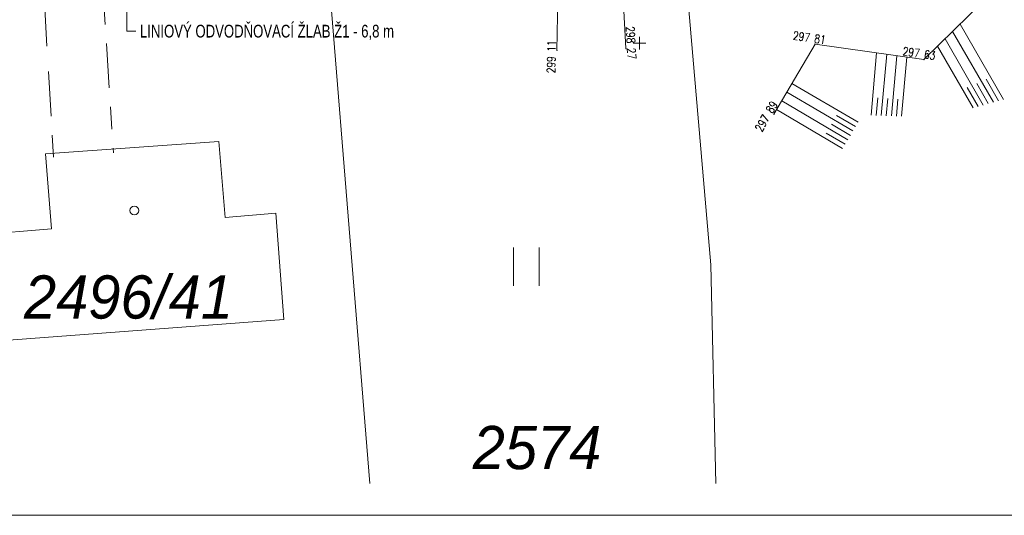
# Model space of a CAD drawing. Header units: metres. Extents: x -456831 to -456516, y -1111244 to -1111169.
# Tile 6 of 19: x -456774 to -456736, y -1111244 to -1111224. Entities that reach past the tile are written whole.
import ezdxf
from ezdxf.enums import TextEntityAlignment as Align

# ---------------------------------------------------------------- set-up
doc = ezdxf.new("R2010")
doc.units = ezdxf.units.M
doc.header["$MEASUREMENT"] = 0
doc.linetypes.add('6.1622', pattern=[40, 3.5, -3, 7, -3, 3.5, 3.5, -3, 7, -3, 3.5])
doc.linetypes.add('6.2322', pattern=[40, 3.5, -3, 7, -4, 6, -3, 7, -3, 3.5])
doc.layers.get('0').update_dxf_attribs({"lineweight": 13})
for name, color, linetype, lineweight in [('Hranice parcel', 9, 'Continuous', 13), ('IS_SMVAK_KANAL_SPL_TRASA', 32, '6.2322', 0), ('IS_SMVAK_VODA_TRASA', 5, '6.1622', 0), ('Parcelní čísla', 9, 'Continuous', 13), ('POPIS ZLABU', 1, 'Continuous', 13), ('RAMECEK', 7, 'Continuous', 0), ('SIT', 5, 'Continuous', 13), ('SKRYTE_BODY', 7, 'Continuous', 0), ('SRAFY', 7, 'Continuous', 0), ('TEREN', 7, 'Continuous', 13), ('VYSKY', 34, 'Continuous', 0), ('Značky budov', 9, 'Continuous', 13), ('Značky kultur', 9, 'Continuous', 13)]:
    doc.layers.add(name, color=color, linetype=linetype, lineweight=lineweight)
doc.styles.add('ROMANS', font='romans.shx')
doc.styles.add('Style-Arial', font='arial.ttf')
doc.styles.add('Style-cs_Italics', font='cs_Italics.shx')

# ---------------------------------------------------------------- blocks, each defined once
blk = doc.blocks.new('4.02')
at = {"layer": 'Značky budov', "ltscale": 0.25}
blk.add_circle((-0.0007, 0.0001), 0.0175, dxfattribs=at)
blk = doc.blocks.new('3.06')
at = {"layer": 'Značky kultur', "ltscale": 0.25}
for p, q in [((-0.0511, 0), (-0.0511, 0.15)), ((0.049, 0), (0.049, 0.15))]:
    blk.add_line(p, q, dxfattribs=at)
blk = doc.blocks.new('SIT')
at = {"color": 0, "linetype": 'ByBlock', "lineweight": -2}
for p, q in [((-1, 0), (1, 0)), ((0, 1), (0, -1))]:
    blk.add_line(p, q, dxfattribs=at)

msp = doc.modelspace()

# ---------------------------------------------------------------- linework, layer by layer
at = {"layer": 'Hranice parcel', "ltscale": 0.25}
msp.add_line((-456760.602, -1111242.314), (-456762.71, -1111216.29), dxfattribs=at)
at = {"layer": 'Hranice parcel', "ltscale": 0.25, "flags": 128}
for points in [[(-456748.16, -1111222.46), (-456747.2, -1111233.71), (-456747.001, -1111242.314)], [(-456764.3, -1111231.68), (-456763.99, -1111235.87), (-456775.7, -1111236.74), (-456775.98, -1111232.53), (-456773.13, -1111232.3), (-456773.36, -1111229.35), (-456766.55, -1111228.86), (-456766.3, -1111231.85), (-456764.3, -1111231.68)]]:
    msp.add_lwpolyline(points, dxfattribs=at)
at = {"layer": 'IS_SMVAK_KANAL_SPL_TRASA', "ltscale": 0.25}
msp.add_line((-456773.052, -1111229.488), (-456774.102, -1111211.365), dxfattribs=at)
at = {"layer": 'IS_SMVAK_VODA_TRASA', "ltscale": 0.25}
msp.add_line((-456771.962, -1111209.294), (-456770.695, -1111229.316), dxfattribs=at)
at = {"layer": 'POPIS ZLABU', "ltscale": 0.25}
for q in [(-456770.162, -1111213.129), (-456769.804, -1111224.527)]:
    msp.add_line((-456770.162, -1111224.527), q, dxfattribs=at)
at = {"layer": 'RAMECEK', "ltscale": 0.25, "flags": 128}
msp.add_lwpolyline([(-456831.365, -1111243.564), (-456516.365, -1111243.564), (-456516.365, -1111169.314), (-456831.365, -1111169.314)], close=True, dxfattribs=at)
at = {"layer": 'SKRYTE_BODY', "ltscale": 0.25}
for p in [(-456743.095, -1111225.033), (-456753.251, -1111225.283), (-456750.534, -1111225.214), (-456738.816, -1111225.644), (-456744.714, -1111227.792)]:
    msp.add_point(p, dxfattribs=at)
at = {"layer": 'SRAFY', "ltscale": 0.25}
for p, q in [((-456735.683, -1111227.213), (-456737.389, -1111224.248)), ((-456736.081, -1111227.323), (-456737.684, -1111224.537)), ((-456736.48, -1111227.433), (-456737.979, -1111224.826)), ((-456740.894, -1111227.83), (-456740.673, -1111225.379)), ((-456740.493, -1111227.845), (-456740.276, -1111225.436)), ((-456736.878, -1111227.543), (-456738.275, -1111225.114)), ((-456740.093, -1111227.861), (-456739.88, -1111225.492)), ((-456739.693, -1111227.876), (-456739.483, -1111225.549)), ((-456741.403, -1111228.107), (-456744.003, -1111226.58)), ((-456736.28, -1111227.378), (-456736.738, -1111226.582)), ((-456735.882, -1111227.268), (-456736.37, -1111226.42)), ((-456741.606, -1111228.452), (-456744.205, -1111226.925)), ((-456736.679, -1111227.488), (-456737.107, -1111226.743)), ((-456741.809, -1111228.797), (-456744.407, -1111227.269)), ((-456740.693, -1111227.838), (-456740.631, -1111227.149)), ((-456740.293, -1111227.853), (-456740.232, -1111227.176)), ((-456739.893, -1111227.868), (-456739.833, -1111227.203)), ((-456742.012, -1111229.141), (-456744.61, -1111227.614)), ((-456741.707, -1111228.624), (-456742.45, -1111228.188)), ((-456741.505, -1111228.279), (-456742.247, -1111227.843)), ((-456741.91, -1111228.969), (-456742.653, -1111228.533))]:
    msp.add_line(p, q, dxfattribs=at)
at = {"layer": 'TEREN', "ltscale": 0.25}
for p, q in [((-456753.174, -1111221.014), (-456753.251, -1111225.283)), ((-456750.761, -1111221.083), (-456750.534, -1111225.214)), ((-456738.816, -1111225.644), (-456736.456, -1111223.335)), ((-456744.714, -1111227.792), (-456743.095, -1111225.033)), ((-456743.095, -1111225.033), (-456738.816, -1111225.644))]:
    msp.add_line(p, q, dxfattribs=at)

# ---------------------------------------------------------------- block references
at = {"layer": 'SIT', "ltscale": 0.25, "xscale": 0.25, "yscale": 0.25, "zscale": 0.25}
msp.add_blockref('SIT', (-456750, -1111225), dxfattribs=at)
at = {"layer": 'Značky budov', "ltscale": 0.25, "xscale": 10, "yscale": 10, "zscale": 10}
msp.add_blockref('4.02', (-456769.86, -1111231.58), dxfattribs=at)
at = {"layer": 'Značky kultur', "ltscale": 0.25, "xscale": 10, "yscale": 10, "zscale": 10}
msp.add_blockref('3.06', (-456754.44, -1111234.54), dxfattribs=at)

# ---------------------------------------------------------------- texts
at = {"layer": 'Parcelní čísla', "style": 'Style-cs_Italics'}
for s, p in [('2496/41', (-456770.099, -1111235.83)), ('2574', (-456754.03, -1111241.75))]:
    msp.add_text(s, height=1.7, dxfattribs=at).set_placement(p, align=Align.CENTER)
at = {"layer": 'POPIS ZLABU', "style": 'Style-Arial', "width": 0.74}
msp.add_text('LINIOVÝ ODVODŇOVACÍ ŽLAB Ž1 - 6,8 m', height=0.5, rotation=360, dxfattribs=at).set_placement((-456769.649, -1111224.527), align=Align.MIDDLE_LEFT)
at = {"layer": 'VYSKY', "style": 'ROMANS', "width": 0.8}
for s, rotation, p in [('298 27 ', 273.1453, (-456750.491, -1111225.081)), ('297 81 ', 351.8736, (-456743.253, -1111224.96)), ('299 11 ', 88.9667, (-456753.304, -1111225.449)), ('297 63 ', 351.8736, (-456738.938, -1111225.576)), ('297 89 ', 59.5953, (-456744.826, -1111227.884))]:
    msp.add_text(s, height=0.325, rotation=rotation, dxfattribs=at).set_placement(p, align=Align.CENTER)

doc.saveas('drawing.dxf')
